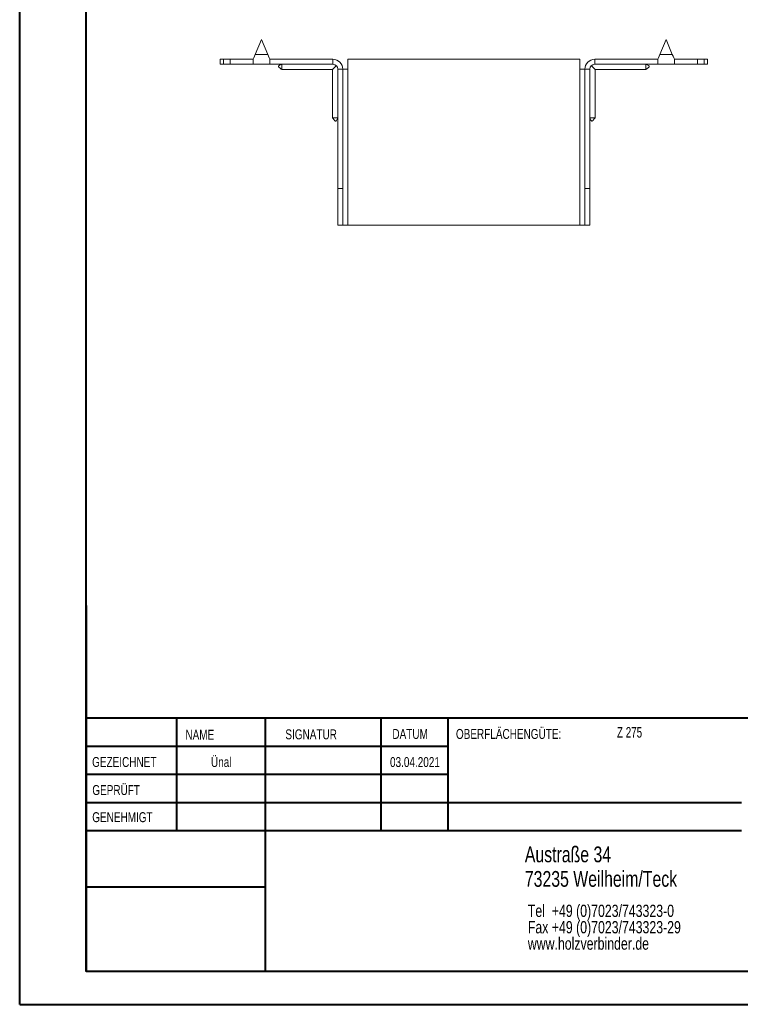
# Model space of a CAD drawing. Header units: millimetres. Extents: x 0 to 210, y 0 to 297.
# Tile 1 of 4: x 0 to 109, y 0 to 149. Entities that reach past the tile are written whole.
import ezdxf

# ---------------------------------------------------------------- set-up
doc = ezdxf.new("R2010")
doc.units = ezdxf.units.MM
doc.styles.add('SLDTEXTSTYLE0', font='TXT', dxfattribs={"width": 0.75})
doc.styles.add('SLDTEXTSTYLE2', font='TXT', dxfattribs={"width": 0.7})

# ---------------------------------------------------------------- blocks, each defined once
blk = doc.blocks.new('SW_NOTE_0')
at = {"color": 0, "linetype": 'Continuous', "lineweight": 0, "char_height": 1.8521, "attachment_point": 1, "style": 'SLDTEXTSTYLE0'}
for s, insert in [('Tel  +49 (0)7023/743323-0', (0, 2.39)), ('Fax +49 (0)7023/743323-29', (0, -0.08)), ('www.holzverbinder.de', (0, -2.55))]:
    blk.add_mtext(s, dxfattribs=dict(at, insert=insert))

msp = doc.modelspace()

# ---------------------------------------------------------------- linework, layer by layer
at = {"color": 7, "linetype": 'Continuous', "lineweight": 40}
for p, q in [((0.08, 0.21), (0.08, 297.21)), ((10.08, 5.21), (10.08, 292.21)), ((10.11, 60.37), (10.11, 5.12)), ((205.08, 43.37), (10.11, 43.37)), ((23.71, 43.37), (23.71, 26.37)), ((37.1, 43.37), (37.1, 5.12)), ((54.51, 43.37), (54.51, 26.37)), ((64.71, 26.37), (64.71, 43.37)), ((64.71, 39.1), (10.11, 39.1)), ((64.71, 34.87), (10.11, 34.87)), ((108.91, 30.62), (10.11, 30.62)), ((108.91, 26.37), (10.11, 26.37)), ((37.1, 17.87), (10.11, 17.87)), ((10.11, 13.71), (10.08, 13.71)), ((10.11, 9.46), (10.08, 9.46)), ((10.08, 5.21), (205.08, 5.21)), ((0.08, 0.21), (210.08, 0.21))]:
    msp.add_line(p, q, dxfattribs=at)
at = {"color": 7, "linetype": 'Continuous', "lineweight": 15}
for p, q in [((36.55, 145.74), (35.61, 143.49)), ((37.49, 143.49), (36.55, 145.74)), ((97.55, 145.74), (96.61, 143.49)), ((98.49, 143.49), (97.55, 145.74)), ((30.3, 142.74), (30.3, 141.99)), ((30.3, 142.74), (30.8, 142.74)), ((30.8, 142.74), (30.8, 141.99)), ((30.8, 142.74), (31.8, 142.74)), ((31.8, 141.99), (31.8, 142.74)), ((35.3, 142.74), (31.8, 142.74)), ((35.3, 142.74), (35.3, 141.99)), ((35.61, 143.49), (37.49, 143.49)), ((47.3, 142.74), (37.8, 142.74)), ((37.8, 141.99), (37.8, 142.74)), ((47.3, 141.99), (47.3, 142.74)), ((49.55, 141.24), (49.55, 142.74)), ((84.55, 142.74), (49.55, 142.74)), ((84.55, 142.74), (84.55, 141.24)), ((86.8, 141.99), (86.8, 142.74)), ((86.8, 142.74), (96.3, 142.74)), ((96.3, 142.74), (96.3, 141.99)), ((96.61, 143.49), (98.49, 143.49)), ((98.8, 142.74), (102.3, 142.74)), ((98.8, 141.99), (98.8, 142.74)), ((102.3, 141.99), (102.3, 142.74)), ((102.3, 142.74), (103.3, 142.74)), ((103.3, 141.99), (103.3, 142.74)), ((103.3, 142.74), (103.8, 142.74)), ((103.8, 141.99), (103.8, 142.74)), ((30.8, 141.99), (30.3, 141.99)), ((31.8, 141.99), (30.8, 141.99)), ((35.3, 141.99), (31.8, 141.99)), ((35.3, 141.99), (37.8, 141.99)), ((47.3, 141.99), (37.8, 141.99)), ((39.6, 141.19), (47.25, 141.19)), ((47.25, 141.19), (47.25, 133.93)), ((48.05, 141.24), (48.8, 141.24)), ((48.05, 123.24), (48.05, 141.24)), ((48.8, 123.24), (48.8, 141.24)), ((48.8, 141.24), (49.55, 141.24)), ((49.55, 117.74), (49.55, 141.24)), ((84.55, 141.24), (84.55, 117.74)), ((84.55, 141.24), (85.3, 141.24)), ((85.3, 123.24), (85.3, 141.24)), ((86.05, 141.24), (85.3, 141.24)), ((86.05, 123.24), (86.05, 141.24)), ((86.8, 141.99), (96.3, 141.99)), ((86.85, 141.19), (94.5, 141.19)), ((86.85, 133.93), (86.85, 141.19)), ((96.3, 141.99), (98.8, 141.99)), ((98.8, 141.99), (102.3, 141.99)), ((103.3, 141.99), (102.3, 141.99)), ((103.8, 141.99), (103.3, 141.99)), ((48.8, 123.24), (48.05, 123.24)), ((48.05, 117.74), (48.05, 123.24)), ((48.8, 117.74), (48.8, 123.24)), ((85.3, 123.24), (86.05, 123.24)), ((85.3, 117.74), (85.3, 123.24)), ((86.05, 117.74), (86.05, 123.24)), ((48.05, 117.74), (48.8, 117.74)), ((48.8, 117.74), (49.55, 117.74)), ((84.55, 117.74), (49.55, 117.74)), ((84.55, 117.74), (85.3, 117.74)), ((85.3, 117.74), (86.05, 117.74))]:
    msp.add_line(p, q, dxfattribs=at)
at = {"color": 7, "linetype": 'Continuous', "lineweight": 0}
for p, q in [((64.71, 39.12), (10.11, 39.12)), ((23.71, 5.21), (23.71, 5.12)), ((54.51, 5.21), (54.51, 5.12))]:
    msp.add_line(p, q, dxfattribs=at)
at = {"color": 7, "linetype": 'Continuous', "lineweight": 15, "flags": 128}
for points in [[(35.61, 143.49), (35.5, 143.23), (35.4, 142.98), (35.3, 142.74)], [(37.8, 142.74), (37.7, 142.98), (37.6, 143.23), (37.49, 143.49)], [(96.61, 143.49), (96.5, 143.23), (96.4, 142.98), (96.3, 142.74)], [(98.8, 142.74), (98.7, 142.98), (98.6, 143.23), (98.49, 143.49)], [(47.25, 141.19), (47.27, 141.21), (47.32, 141.26), (47.41, 141.35), (47.52, 141.46), (47.66, 141.61), (47.83, 141.77)], [(86.27, 141.77), (86.43, 141.61), (86.58, 141.46), (86.69, 141.35), (86.78, 141.26), (86.83, 141.21), (86.85, 141.19)]]:
    msp.add_lwpolyline(points, dxfattribs=at)
at = {"color": 7, "linetype": 'Continuous', "lineweight": 15}
for centre, radius, start, end in [((47.3, 141.24), 1.5, 0, 90), ((86.8, 141.24), 1.5, 90, 180), ((47.3, 141.24), 0.75, 0, 90), ((86.8, 141.24), 0.75, 90, 180)]:
    msp.add_arc(centre, radius, start, end, dxfattribs=at)
for points, knots in [([(39.6, 141.99), (39.48, 141.95), (39.31, 141.89), (39.15, 141.79), (39.11, 141.72), (39.1, 141.69), (39.1, 141.65), (39.12, 141.61), (39.18, 141.53), (39.35, 141.4), (39.5, 141.27), (39.61, 141.18)], [0, 0, 0, 0, 0.2855, 0.392614, 0.433607, 0.452355, 0.471039, 0.511904, 0.562271, 0.695299, 1, 1, 1, 1]), ([(39.6, 141.99), (39.6, 141.91), (39.6, 141.72), (39.6, 141.45), (39.6, 141.26), (39.6, 141.18), (39.6, 141.2), (39.6, 141.2)], [0, 0, 0, 0, 0.176998, 0.437531, 0.698072, 0.958617, 1, 1, 1, 1]), ([(94.49, 141.18), (94.58, 141.26), (94.71, 141.37), (94.89, 141.5), (94.97, 141.59), (95, 141.65), (95, 141.69), (94.99, 141.72), (94.96, 141.77), (94.81, 141.89), (94.65, 141.95), (94.5, 141.99)], [0, 0, 0, 0, 0.256732, 0.3869506, 0.4891749, 0.5287721, 0.5473173, 0.5662052, 0.6086748, 0.6622142, 1, 1, 1, 1]), ([(94.5, 141.99), (94.5, 141.91), (94.5, 141.72), (94.5, 141.45), (94.5, 141.26), (94.5, 141.18), (94.5, 141.2), (94.5, 141.2)], [0, 0, 0, 0, 0.176998, 0.437531, 0.698072, 0.958617, 1, 1, 1, 1]), ([(47.24, 133.93), (47.32, 133.85), (47.43, 133.72), (47.56, 133.54), (47.64, 133.45), (47.71, 133.43), (47.75, 133.43), (47.78, 133.43), (47.82, 133.46), (47.95, 133.61), (48, 133.78), (48.05, 133.93)], [0, 0, 0, 0, 0.25673, 0.386951, 0.489173, 0.528771, 0.547318, 0.566204, 0.608673, 0.662213, 1, 1, 1, 1]), ([(47.26, 133.93), (47.26, 133.93), (47.27, 133.93), (47.44, 133.93), (47.66, 133.93), (47.87, 133.93), (47.99, 133.93), (48.05, 133.93)], [0, 0, 0, 0, 0.217781, 0.478083, 0.738381, 0.867316, 1, 1, 1, 1]), ([(86.05, 133.93), (86.09, 133.81), (86.15, 133.64), (86.25, 133.48), (86.32, 133.43), (86.35, 133.43), (86.39, 133.43), (86.43, 133.44), (86.51, 133.51), (86.64, 133.68), (86.77, 133.83), (86.86, 133.93)], [0, 0, 0, 0, 0.285502, 0.392615, 0.433608, 0.452354, 0.471042, 0.511906, 0.562273, 0.6953, 1, 1, 1, 1]), ([(86.84, 133.93), (86.84, 133.93), (86.82, 133.93), (86.66, 133.93), (86.44, 133.93), (86.23, 133.93), (86.11, 133.93), (86.05, 133.93)], [0, 0, 0, 0, 0.217781, 0.478083, 0.738381, 0.867316, 1, 1, 1, 1])]:
    msp.add_open_spline(points, degree=3, knots=knots, dxfattribs=at)

# ---------------------------------------------------------------- block references
at = {"color": 7, "linetype": 'Continuous', "lineweight": 0}
msp.add_blockref('SW_NOTE_0', (76.7, 12.85), dxfattribs=at)

# ---------------------------------------------------------------- texts
for s, insert, char_height, attachment_point, style in [('NAME', (25.07, 41.62), 1.5, 1, 'SLDTEXTSTYLE0'), ('SIGNATUR', (40.14, 41.68), 1.5, 1, 'SLDTEXTSTYLE0'), ('DATUM', (56.28, 41.74), 1.5, 1, 'SLDTEXTSTYLE0'), ('OBERFLÄCHENGÜTE:', (65.86, 41.74), 1.5, 1, 'SLDTEXTSTYLE0'), ('Z 275', (90.14, 42.03), 1.587, 1, 'SLDTEXTSTYLE2'), ('GEZEICHNET', (11, 37.51), 1.5, 1, 'SLDTEXTSTYLE0'), ('Ünal', (30.47, 37.5), 1.499, 2, 'SLDTEXTSTYLE0'), ('03.04.2021', (59.68, 37.5), 1.499, 2, 'SLDTEXTSTYLE0'), ('GEPRÜFT', (11.03, 33.28), 1.5, 1, 'SLDTEXTSTYLE0'), ('GENEHMIGT', (11.02, 29.19), 1.5, 1, 'SLDTEXTSTYLE0'), ('Austraße 34', (76.25, 24.02), 2.3813, 1, 'SLDTEXTSTYLE0'), ('73235 Weilheim/Teck', (76.25, 20.32), 2.3813, 1, 'SLDTEXTSTYLE0')]:
    msp.add_mtext(s, dxfattribs=dict(at, insert=insert, char_height=char_height, attachment_point=attachment_point, style=style))

doc.saveas('drawing.dxf')
